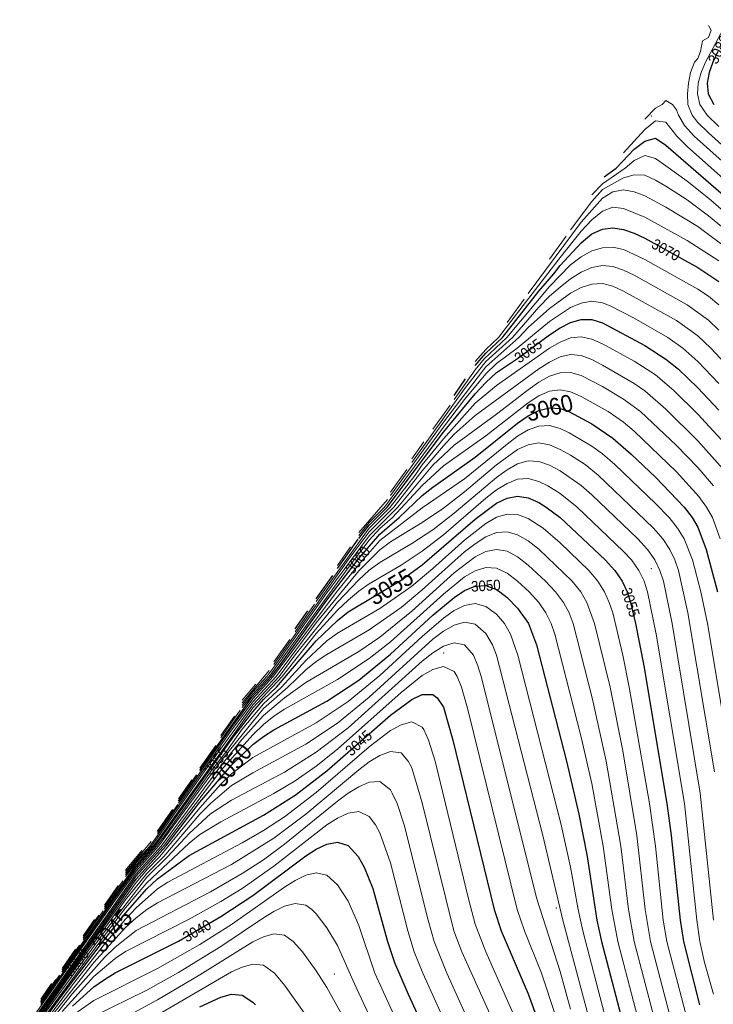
# Model space of a CAD drawing. Header units: metres. Extents: x 295850 to 310263, y 8095845 to 8104014.
# Tile 15 of 77: x 296006 to 296105, y 8096371 to 8096510. Entities that reach past the tile are written whole.
import ezdxf
from ezdxf.enums import TextEntityAlignment as Align

# ---------------------------------------------------------------- set-up
doc = ezdxf.new("R2010")
doc.units = ezdxf.units.M
for name, color, linetype, lineweight in [('C-TOPO-MAJR', 33, 'Continuous', 25), ('C-TOPO-MINR', 253, 'Continuous', 13), ('C-TOPO-PNTS', 8, 'Continuous', 9), ('C-TOPO-TEXT', 33, 'Continuous', 13), ('C-TOPO-TEXT-500', 33, 'Continuous', 13)]:
    doc.layers.add(name, color=color, linetype=linetype, lineweight=lineweight)
doc.styles.add('ARIAL', font='arial.ttf')

# ---------------------------------------------------------------- blocks, each defined once
blk = doc.blocks.new('PUNTOS_TOPOGRAFICOS')
at = {"layer": 'C-TOPO-PNTS'}
for p in [(296095.906, 8096496.275, 3075.85), (296095.906, 8096432.192, 3056.338), (296066.496, 8096420.257, 3045.502), (296082.486, 8096384.15, 3047.756), (296051.029, 8096374.798, 3037.336)]:
    blk.add_point(p, dxfattribs=at)
blk = doc.blocks.new('CURVAS_NIVEL')
at = {"layer": 'C-TOPO-MAJR'}
for points, elevation in [([(296105.32, 8096505.42), (296104.64, 8096503.92), (296104.1, 8096502.42), (296103.81, 8096500.92), (296103.95, 8096499.42), (296104.76, 8096497.92)], 3080), ([(296089.26, 8096487.68), (296090.96, 8096488.92), (296093.49, 8096491.58), (296094.99, 8096492.74), (296096.49, 8096493.13), (296097.99, 8096492.14), (296115.99, 8096476.54)], 3075), ([(296070.99, 8096460.94), (296072.49, 8096462.71), (296074.86, 8096464.92), (296079.99, 8096471.49), (296082.11, 8096473.92), (296082.99, 8096475.12), (296085.99, 8096478.32), (296087.49, 8096479.58), (296088.99, 8096480.27), (296090.49, 8096480.44), (296091.99, 8096480.21), (296093.49, 8096479.69), (296094.99, 8096478.97), (296102.49, 8096474.81), (296105.49, 8096472.85)], 3070), ([(296054.49, 8096436.44), (296055.99, 8096438.33), (296058.53, 8096440.92), (296066.49, 8096451.5), (296070.99, 8096456.95), (296072.49, 8096458.56), (296073.99, 8096459.97), (296076.99, 8096461.96), (296081.49, 8096465.3), (296082.99, 8096466.29), (296084.49, 8096467.06), (296085.99, 8096467.49), (296087.49, 8096467.47), (296088.99, 8096466.99), (296094.99, 8096463.78), (296097.99, 8096461.86), (296099.77, 8096460.42), (296102.49, 8096457.81), (296105.49, 8096454.63)], 3065), ([(296067.99, 8096456.73), (296069.63, 8096459.05)], 3070), ([(296031.99, 8096403.61), (296039.32, 8096413.92), (296042.1, 8096416.92), (296043.26, 8096418.42), (296049.99, 8096427.72), (296054.49, 8096433.61), (296057.49, 8096437.07), (296060.23, 8096439.42), (296063.49, 8096442.56), (296064.99, 8096443.75), (296070.99, 8096447.96), (296076.99, 8096452.78), (296078.49, 8096453.81), (296079.99, 8096454.6), (296081.49, 8096454.97), (296082.99, 8096454.86), (296084.23, 8096454.42), (296087.49, 8096452.7), (296090.49, 8096450.67), (296093.07, 8096448.42), (296096.49, 8096445.15), (296100.56, 8096440.92), (296101.7, 8096439.42), (296102.49, 8096438.08), (296103.7, 8096434.92), (296105.3, 8096428.92)], 3060), ([(296012.49, 8096375.06), (296022.92, 8096389.92), (296025.62, 8096392.92), (296026.77, 8096394.42), (296036.49, 8096408), (296039.49, 8096411.93), (296040.99, 8096413.67), (296042.84, 8096415.42), (296048.49, 8096421.97), (296051.49, 8096424.86), (296052.99, 8096426.06), (296060.49, 8096430.58), (296063.49, 8096432.75), (296070.99, 8096439.22), (296073.99, 8096441.45), (296075.49, 8096442.18), (296076.99, 8096442.47), (296078.49, 8096442.23), (296079.99, 8096441.55), (296081.02, 8096440.92), (296082.99, 8096439.45), (296089.39, 8096433.42), (296090.75, 8096431.92), (296091.79, 8096430.42), (296092.49, 8096428.92), (296092.98, 8096427.42), (296093.69, 8096424.42), (296094.84, 8096418.42), (296098.13, 8096398.92), (296098.74, 8096394.42), (296099.98, 8096382.42), (296100.45, 8096379.42), (296102.73, 8096370.42)], 3055), ([(296051.49, 8096432.21), (296054.43, 8096436.36)], 3065), ([(296048.49, 8096427.94), (296050.81, 8096431.24)], 3065), ([(296007.09, 8096365.92), (296022.99, 8096388.24), (296027.19, 8096392.92), (296031.99, 8096399.14), (296036.49, 8096404.37), (296039.49, 8096407.29), (296040.99, 8096408.42), (296042.49, 8096409.38), (296049.99, 8096413.44), (296054.49, 8096416.4), (296058.99, 8096420.08), (296064.99, 8096425.61), (296067.99, 8096428.12), (296069.49, 8096429.1), (296070.99, 8096429.7), (296072.49, 8096429.79), (296073.99, 8096429.25), (296074.48, 8096428.92), (296075.49, 8096428.13), (296076.99, 8096426.6), (296078.51, 8096424.42), (296079.64, 8096421.42), (296083.89, 8096404.92), (296085.66, 8096397.42), (296086.83, 8096391.42), (296088.21, 8096382.42), (296088.88, 8096379.42), (296095.95, 8096352.42)], 3050), ([(296045.49, 8096423.65), (296047.3, 8096426.23)], 3065), ([(296007.14, 8096364.42), (296012.49, 8096371.78), (296018.49, 8096379.69), (296021.49, 8096383.42), (296024.49, 8096386.86), (296025.99, 8096388.27), (296030.49, 8096391.6), (296040.99, 8096397.28), (296045.49, 8096400.11), (296049.99, 8096403.56), (296058.99, 8096411.45), (296061.99, 8096413.65), (296063.49, 8096414.35), (296064.99, 8096414.39), (296065.59, 8096413.92), (296066.49, 8096412.57), (296067.83, 8096407.92), (296073.67, 8096383.92), (296074.64, 8096380.92), (296078.49, 8096371.98), (296080.71, 8096365.92)], 3045), ([(296028.99, 8096399.29), (296031.57, 8096403)], 3060), ([(296025.99, 8096394.99), (296028.18, 8096398.1)], 3060), ([(296013.99, 8096370.26), (296016.99, 8096372.97), (296018.49, 8096374.03), (296019.99, 8096374.94), (296028.99, 8096379.47), (296034.99, 8096382.93), (296039.49, 8096385.9), (296046.99, 8096391.51), (296048.49, 8096392.45), (296049.99, 8096393.18), (296051.49, 8096393.47), (296052.99, 8096393.01), (296054.42, 8096391.42), (296055.25, 8096389.92), (296056.48, 8096386.92), (296058.57, 8096379.42), (296059.55, 8096376.42), (296061.48, 8096371.92), (296069.73, 8096353.92)], 3040), ([(296021.49, 8096389.44), (296023.84, 8096392.27)], 3060), ([(296009.49, 8096370.74), (296012.18, 8096374.61)], 3055), ([(296031.99, 8096370.14), (296034.99, 8096371.52), (296036.49, 8096371.93), (296037.99, 8096371.8), (296039.49, 8096370.81), (296039.86, 8096370.42)], 3035)]:
    blk.add_lwpolyline(points, dxfattribs=dict(at, elevation=elevation))
at = {"layer": 'C-TOPO-MINR'}
for points, elevation in [([(296106.8, 8096509.92), (296103.59, 8096503.92), (296102.96, 8096502.42), (296102.56, 8096500.92), (296102.45, 8096499.42), (296102.8, 8096497.92), (296103.8, 8096496.42), (296105.49, 8096494.78)], 3079), ([(296103.99, 8096509.11), (296104.39, 8096508.42), (296103.99, 8096507.4), (296103.17, 8096506.92), (296102.86, 8096505.42), (296102.49, 8096504.41), (296102.03, 8096503.92), (296101.44, 8096502.42), (296101.18, 8096500.92), (296101.02, 8096499.42), (296101.1, 8096497.92), (296101.69, 8096496.42), (296102.49, 8096495.36), (296103.99, 8096493.88), (296112.99, 8096485.82)], 3078), ([(296094.99, 8096495.82), (296096.49, 8096497.39), (296097.43, 8096497.92), (296097.99, 8096498.49), (296098.91, 8096497.92), (296099.49, 8096497.18), (296099.75, 8096496.42), (296100.63, 8096494.92), (296102, 8096493.42), (296112.99, 8096483.59)], 3077), ([(296091.99, 8096491.08), (296094.99, 8096494.39), (296096.49, 8096495.59), (296097.99, 8096495.39), (296099.55, 8096493.42), (296101.05, 8096491.92), (296111.18, 8096482.92)], 3076), ([(296087.49, 8096485.14), (296088.99, 8096486.7), (296092.22, 8096488.92), (296093.49, 8096489.97), (296094.99, 8096490.67), (296096.49, 8096490.27), (296097.99, 8096489.24), (296100.99, 8096487.04), (296103.99, 8096484.64), (296112.95, 8096476.92)], 3074), ([(296084.49, 8096480.17), (296087.49, 8096484.19), (296088.99, 8096485.9), (296091.99, 8096487.51), (296093.49, 8096487.96), (296094.99, 8096487.89), (296096.49, 8096487.21), (296097.99, 8096486.34), (296100.99, 8096484.4), (296103.99, 8096482.17), (296108.49, 8096478.45)], 3073), ([(296078.49, 8096471.15), (296085.99, 8096481.23), (296088.99, 8096484.66), (296090.49, 8096485.56), (296091.99, 8096485.84), (296093.49, 8096485.56), (296094.99, 8096484.96), (296097.99, 8096483.38), (296102.49, 8096480.62), (296106.99, 8096477.29)], 3072), ([(296070.99, 8096461.53), (296072.49, 8096463.24), (296074.29, 8096464.92), (296082.99, 8096476.27), (296085.99, 8096479.97), (296087.49, 8096481.56), (296088.99, 8096482.81), (296090.49, 8096483.38), (296091.99, 8096483.18), (296094.99, 8096481.97), (296100.99, 8096478.67), (296105.49, 8096475.8)], 3071), ([(296081.49, 8096476.01), (296083.86, 8096479.29)], 3073), ([(296067.99, 8096456.15), (296070.99, 8096460.34), (296072.26, 8096461.92), (296075.44, 8096464.92), (296081.49, 8096472.16), (296084.49, 8096475.2), (296085.99, 8096476.34), (296087.49, 8096477.18), (296088.99, 8096477.64), (296090.49, 8096477.7), (296091.99, 8096477.37), (296094.99, 8096475.95), (296102.49, 8096471.75), (296103.99, 8096470.75), (296105.49, 8096469.54)], 3069), ([(296061.99, 8096447.22), (296069.49, 8096457.65), (296072.49, 8096461.53), (296076.26, 8096464.92), (296079.99, 8096469.2), (296081.49, 8096470.77), (296082.99, 8096472.07), (296084.49, 8096473.24), (296085.99, 8096474.18), (296087.49, 8096474.83), (296088.99, 8096475.12), (296090.49, 8096474.99), (296091.99, 8096474.47), (296093.49, 8096473.73), (296100.99, 8096469.54), (296103.99, 8096467.36), (296105.49, 8096465.94)], 3068), ([(296058.99, 8096442.54), (296066.49, 8096452.93), (296072.49, 8096460.76), (296077.18, 8096464.92), (296078.49, 8096466.33), (296081.49, 8096469.05), (296084.49, 8096471.21), (296085.99, 8096472), (296087.49, 8096472.49), (296088.99, 8096472.56), (296090.49, 8096472.18), (296091.99, 8096471.5), (296099.49, 8096467.32), (296102.49, 8096465.14), (296104.32, 8096463.42), (296106.99, 8096460.56)], 3067), ([(296054.49, 8096436.88), (296055.99, 8096438.73), (296058.13, 8096440.92), (296066.49, 8096452.22), (296069.49, 8096456.14), (296072.49, 8096459.79), (296073.99, 8096461.23), (296076.93, 8096463.42), (296081.49, 8096467.19), (296084.49, 8096469.16), (296085.99, 8096469.8), (296087.49, 8096470.06), (296088.99, 8096469.85), (296090.11, 8096469.42), (296093.49, 8096467.66), (296098.27, 8096464.92), (296100.36, 8096463.42), (296102.49, 8096461.53), (296105.49, 8096458.43)], 3066), ([(296075.49, 8096467.05), (296077.91, 8096470.34)], 3072), ([(296048.49, 8096427.54), (296055.98, 8096437.92), (296058.92, 8096440.92), (296062.47, 8096445.42), (296063.49, 8096446.91), (296066.49, 8096450.59), (296070.99, 8096455.63), (296073.99, 8096458.14), (296081.49, 8096463.39), (296082.99, 8096464.27), (296084.49, 8096464.87), (296085.99, 8096465.03), (296087.49, 8096464.7), (296088.99, 8096464.03), (296093.49, 8096461.56), (296096.49, 8096459.62), (296099.09, 8096457.42), (296102.49, 8096454.06), (296106.31, 8096449.92)], 3064), ([(296042.49, 8096418.63), (296052.99, 8096433.44), (296055.99, 8096437.39), (296059.46, 8096440.92), (296063.49, 8096446.04), (296066.49, 8096449.56), (296067.99, 8096451.22), (296070.99, 8096453.89), (296079.99, 8096460.47), (296081.49, 8096461.45), (296082.99, 8096462.18), (296084.49, 8096462.51), (296085.99, 8096462.36), (296087.49, 8096461.79), (296088.99, 8096461.02), (296093.49, 8096458.43), (296094.99, 8096457.39), (296097.99, 8096454.79), (296102.49, 8096450.29), (296106.82, 8096445.42)], 3063), ([(296037.99, 8096412.87), (296039.49, 8096414.76), (296041.5, 8096416.92), (296042.63, 8096418.42), (296049.99, 8096428.78), (296055.99, 8096436.84), (296060.04, 8096440.92), (296064.99, 8096446.84), (296067.99, 8096449.69), (296073.99, 8096454.06), (296078.49, 8096457.53), (296079.99, 8096458.59), (296081.49, 8096459.43), (296082.99, 8096459.93), (296084.49, 8096459.96), (296085.99, 8096459.52), (296088.99, 8096457.98), (296091.99, 8096456.21), (296094.4, 8096454.42), (296099.49, 8096449.63), (296102.49, 8096446.5), (296104.74, 8096443.92)], 3062), ([(296037.99, 8096412.53), (296039.49, 8096414.44), (296041.8, 8096416.92), (296052.99, 8096432.32), (296055.99, 8096436.23), (296057.49, 8096437.88), (296059.28, 8096439.42), (296063.49, 8096443.98), (296066.49, 8096446.74), (296072.49, 8096451.01), (296078.49, 8096455.69), (296079.99, 8096456.64), (296081.49, 8096457.3), (296082.99, 8096457.51), (296084.49, 8096457.22), (296085.99, 8096456.56), (296089.8, 8096454.42), (296091.99, 8096452.92), (296093.49, 8096451.66), (296099.49, 8096445.89), (296102.66, 8096442.42), (296103.75, 8096440.92), (296104.57, 8096439.42), (296105.66, 8096436.42)], 3061), ([(296064.99, 8096451.95), (296067.43, 8096455.35)], 3069), ([(296028.99, 8096398.98), (296036.49, 8096409.69), (296039.49, 8096413.78), (296042.4, 8096416.92), (296051.49, 8096429.07), (296054.49, 8096432.79), (296057.49, 8096436.17), (296063.49, 8096440.78), (296069.49, 8096444.92), (296075.49, 8096449.83), (296076.99, 8096450.94), (296078.49, 8096451.84), (296079.99, 8096452.39), (296081.49, 8096452.45), (296082.99, 8096452.04), (296084.3, 8096451.42), (296087.49, 8096449.53), (296088.99, 8096448.43), (296090.75, 8096446.92), (296096.49, 8096441.43), (296098.42, 8096439.42), (296099.64, 8096437.92), (296100.56, 8096436.42), (296101.74, 8096433.42), (296102.92, 8096428.92), (296103.85, 8096424.42), (296107.13, 8096404.92)], 3059), ([(296061.99, 8096447.72), (296063.72, 8096450.14)], 3069), ([(296021.49, 8096388.88), (296022.99, 8096390.79), (296024.9, 8096392.92), (296026.01, 8096394.42), (296036.49, 8096409.32), (296039.49, 8096413.35), (296042.79, 8096416.92), (296048.49, 8096424.53), (296054.49, 8096431.89), (296057.49, 8096434.86), (296058.99, 8096435.97), (296063.49, 8096438.74), (296066.49, 8096440.75), (296069.49, 8096443.07), (296073.99, 8096446.87), (296076.99, 8096449.04), (296078.49, 8096449.74), (296079.99, 8096449.99), (296081.49, 8096449.73), (296082.99, 8096449.08), (296084.49, 8096448.26), (296086.53, 8096446.92), (296088.4, 8096445.42), (296096.24, 8096437.92), (296097.53, 8096436.42), (296098.52, 8096434.92), (296099.23, 8096433.42), (296099.75, 8096431.92), (296101.1, 8096425.92), (296104.88, 8096403.42)], 3058), ([(296021.49, 8096388.6), (296022.99, 8096390.53), (296025.14, 8096392.92), (296026.26, 8096394.42), (296033.49, 8096404.69), (296039.49, 8096412.93), (296043.22, 8096416.92), (296045.49, 8096419.99), (296051.49, 8096427.47), (296054.49, 8096430.61), (296055.99, 8096431.97), (296057.49, 8096433.06), (296061.99, 8096435.73), (296064.99, 8096437.71), (296067.99, 8096440.04), (296073.99, 8096445.12), (296075.49, 8096446.2), (296076.99, 8096447.03), (296078.49, 8096447.44), (296079.99, 8096447.36), (296081.49, 8096446.83), (296082.99, 8096446.03), (296085.99, 8096443.95), (296087.49, 8096442.64), (296093.99, 8096436.42), (296095.36, 8096434.92), (296096.42, 8096433.42), (296097.14, 8096431.92), (296097.65, 8096430.42), (296098.86, 8096424.42), (296102.85, 8096400.42), (296104.71, 8096382.42)], 3057), ([(296058.99, 8096443.01), (296061.3, 8096446.22)], 3068), ([(296018.49, 8096384), (296022.71, 8096389.92), (296025.38, 8096392.92), (296026.52, 8096394.42), (296039.49, 8096412.5), (296043.65, 8096416.92), (296048.49, 8096423.03), (296051.49, 8096426.31), (296052.99, 8096427.75), (296054.49, 8096429), (296055.99, 8096430.06), (296060.49, 8096432.69), (296063.49, 8096434.67), (296066.49, 8096437), (296072.49, 8096442.18), (296073.99, 8096443.33), (296075.49, 8096444.26), (296076.99, 8096444.84), (296078.49, 8096444.94), (296079.99, 8096444.55), (296081.27, 8096443.92), (296082.99, 8096442.84), (296085.4, 8096440.92), (296091.99, 8096434.62), (296093.09, 8096433.42), (296094.17, 8096431.92), (296094.91, 8096430.42), (296095.39, 8096428.92), (296096.6, 8096422.92), (296100.6, 8096398.92), (296102.35, 8096382.42), (296102.79, 8096379.42), (296103.46, 8096376.42), (296104.73, 8096371.92)], 3056), ([(296054.49, 8096437.31), (296058.55, 8096441.98)], 3067), ([(296009.49, 8096370.49), (296019.99, 8096385.57), (296022.99, 8096389.69), (296025.86, 8096392.92), (296027.03, 8096394.42), (296033.49, 8096403.44), (296035.83, 8096406.42), (296037.99, 8096409.45), (296040.99, 8096413.04), (296043.54, 8096415.42), (296046.99, 8096419.21), (296049.99, 8096421.98), (296051.49, 8096423.06), (296057.49, 8096426.57), (296061.99, 8096429.71), (296064.99, 8096432.22), (296069.49, 8096436.24), (296072.49, 8096438.6), (296073.99, 8096439.46), (296075.49, 8096439.91), (296076.99, 8096439.85), (296078.49, 8096439.29), (296080.59, 8096437.92), (296082.99, 8096435.87), (296087.06, 8096431.92), (296088.35, 8096430.42), (296089.31, 8096428.92), (296089.97, 8096427.42), (296090.46, 8096425.92), (296091.9, 8096419.92), (296092.8, 8096415.42), (296095.64, 8096398.92), (296096.5, 8096392.92), (296097.61, 8096382.42), (296098.12, 8096379.42), (296102.02, 8096364.42)], 3054), ([(296006.49, 8096365.94), (296019.99, 8096385.24), (296022.99, 8096389.34), (296026.15, 8096392.92), (296034.99, 8096404.92), (296040.99, 8096412.4), (296044.46, 8096415.42), (296046.99, 8096417.86), (296048.49, 8096419.03), (296049.99, 8096420.06), (296055.99, 8096423.51), (296060.49, 8096426.67), (296063.49, 8096429.18), (296069.49, 8096434.55), (296070.99, 8096435.72), (296072.49, 8096436.69), (296073.99, 8096437.29), (296075.49, 8096437.41), (296076.99, 8096436.99), (296078.49, 8096436.12), (296079.99, 8096434.96), (296084.72, 8096430.42), (296085.93, 8096428.92), (296086.8, 8096427.42), (296087.87, 8096424.42), (296090.09, 8096415.42), (296091.86, 8096406.42), (296093.86, 8096394.42), (296095.05, 8096383.92), (296095.8, 8096379.42), (296100.99, 8096359.54)], 3053), ([(296006.68, 8096365.92), (296022.99, 8096388.99), (296026.5, 8096392.92), (296034.99, 8096404.26), (296037.99, 8096408.06), (296040.99, 8096411.38), (296043.99, 8096413.91), (296046.99, 8096416.09), (296054.49, 8096420.46), (296057.49, 8096422.49), (296061.99, 8096426.15), (296067.99, 8096431.58), (296070.99, 8096433.87), (296072.49, 8096434.62), (296073.99, 8096434.92), (296075.49, 8096434.65), (296076.99, 8096433.85), (296078.49, 8096432.7), (296080.94, 8096430.42), (296082.35, 8096428.92), (296083.47, 8096427.42), (296084.27, 8096425.92), (296084.83, 8096424.42), (296087.56, 8096413.92), (296089.54, 8096404.92), (296091.61, 8096392.92), (296092.68, 8096383.92), (296093.49, 8096379.42), (296099.77, 8096355.42)], 3052), ([(296051.49, 8096432.64), (296053.35, 8096435.28)], 3066), ([(296006.89, 8096365.92), (296022.99, 8096388.65), (296026.85, 8096392.92), (296034.99, 8096403.6), (296039.49, 8096408.67), (296040.99, 8096410.11), (296042.49, 8096411.32), (296043.99, 8096412.3), (296051.49, 8096416.5), (296055.99, 8096419.45), (296058.99, 8096421.82), (296066.49, 8096428.6), (296069.49, 8096431.01), (296070.99, 8096431.89), (296072.49, 8096432.35), (296073.99, 8096432.26), (296075.49, 8096431.57), (296076.99, 8096430.44), (296078.62, 8096428.92), (296079.97, 8096427.42), (296081, 8096425.92), (296081.72, 8096424.42), (296082.24, 8096422.92), (296085.99, 8096408.34), (296087.49, 8096401.77), (296089.12, 8096392.92), (296090.31, 8096383.92), (296091.19, 8096379.42), (296097.85, 8096353.92)], 3051), ([(296007.3, 8096365.92), (296016.99, 8096379.6), (296022.99, 8096387.74), (296024.49, 8096389.55), (296026.34, 8096391.42), (296031.99, 8096398.34), (296034.99, 8096401.69), (296036.49, 8096403.15), (296039.49, 8096405.45), (296048.49, 8096410.38), (296052.99, 8096413.36), (296057.49, 8096417.04), (296063.49, 8096422.59), (296066.49, 8096425.19), (296067.99, 8096426.25), (296069.49, 8096426.99), (296070.99, 8096427.26), (296072.49, 8096426.84), (296073.99, 8096425.73), (296075.11, 8096424.42), (296075.99, 8096422.92), (296077.04, 8096419.92), (296083.16, 8096395.92), (296084.49, 8096389.92), (296085.55, 8096383.92), (296086.2, 8096380.92), (296093.65, 8096352.42)], 3049), ([(296045.49, 8096423.26), (296048.23, 8096427.16)], 3064), ([(296007.51, 8096365.92), (296013.99, 8096375.06), (296021.49, 8096385.31), (296024.49, 8096389.04), (296026.89, 8096391.42), (296031.99, 8096397.43), (296033.49, 8096398.96), (296036.49, 8096401.48), (296039.49, 8096403.28), (296046.99, 8096407.33), (296051.49, 8096410.32), (296055.99, 8096413.99), (296064.99, 8096422.19), (296066.49, 8096423.33), (296067.99, 8096424.19), (296069.49, 8096424.6), (296070.99, 8096424.31), (296072.49, 8096423.03), (296073.43, 8096421.42), (296074, 8096419.92), (296080.57, 8096394.42), (296083.39, 8096382.42), (296092.95, 8096346.42)], 3048), ([(296042.49, 8096418.99), (296044.72, 8096422.15)], 3064), ([(296006.58, 8096364.42), (296018.49, 8096380.79), (296024.49, 8096388.52), (296027.45, 8096391.42), (296030.49, 8096394.68), (296033.49, 8096397.47), (296036.49, 8096399.41), (296043.99, 8096403.39), (296048.49, 8096406.2), (296052.99, 8096409.66), (296063.49, 8096419.09), (296064.99, 8096420.26), (296066.49, 8096421.2), (296067.99, 8096421.69), (296069.49, 8096421.42), (296070.74, 8096419.92), (296071.36, 8096418.42), (296071.81, 8096416.92), (296079.72, 8096385.42), (296082.99, 8096375.17), (296084.49, 8096369.8)], 3047), ([(296006.86, 8096364.42), (296018.49, 8096380.24), (296021.49, 8096384.16), (296024.49, 8096387.73), (296030.49, 8096393.34), (296031.99, 8096394.54), (296034.99, 8096396.36), (296042.49, 8096400.34), (296045.49, 8096402.16), (296048.49, 8096404.23), (296051.49, 8096406.61), (296060.49, 8096414.64), (296063.49, 8096417.04), (296064.99, 8096417.91), (296066.49, 8096418.36), (296067.99, 8096417.63), (296068.44, 8096416.92), (296069.06, 8096415.42), (296069.9, 8096412.42), (296076.94, 8096383.92), (296077.98, 8096380.92), (296080.38, 8096374.92), (296082.34, 8096368.92)], 3046), ([(296037.99, 8096413.21), (296041.83, 8096417.75)], 3063), ([(296037.99, 8096413.55), (296039.91, 8096415.83)], 3064), ([(296034.99, 8096408.26), (296037.72, 8096412.15)], 3061), ([(296034.99, 8096408.59), (296036.9, 8096411.32)], 3062), ([(296007.42, 8096364.42), (296013.99, 8096373.28), (296018.49, 8096379.01), (296021.49, 8096382.56), (296022.99, 8096384.15), (296025.99, 8096386.85), (296027.49, 8096387.79), (296037.99, 8096393.37), (296040.99, 8096395.13), (296043.99, 8096397.07), (296048.49, 8096400.5), (296055.99, 8096406.98), (296058.99, 8096409.27), (296060.49, 8096410.09), (296061.99, 8096410.48), (296063.49, 8096409.73), (296063.7, 8096409.42), (296064.39, 8096407.92), (296065.3, 8096404.92), (296070.03, 8096385.42), (296070.99, 8096381.87), (296072.48, 8096377.92), (296077.82, 8096365.92)], 3044), ([(296031.99, 8096403.94), (296034.25, 8096407.17)], 3061), ([(296010.99, 8096368.85), (296016.99, 8096376.44), (296021.49, 8096381.38), (296022.99, 8096382.77), (296024.49, 8096383.94), (296025.99, 8096384.86), (296036.49, 8096390.31), (296042.49, 8096394.02), (296046.99, 8096397.43), (296054.49, 8096403.72), (296055.99, 8096404.83), (296057.49, 8096405.72), (296058.99, 8096406.31), (296060.49, 8096406.1), (296061.51, 8096404.92), (296061.99, 8096403.99), (296063.49, 8096399.02), (296067.98, 8096380.92), (296069.08, 8096377.92), (296075.49, 8096363.73)], 3043), ([(296006.8, 8096362.92), (296013.99, 8096372.05), (296018.49, 8096377.14), (296019.99, 8096378.61), (296022.99, 8096380.97), (296033.49, 8096386.42), (296037.99, 8096389.03), (296040.99, 8096390.97), (296043.99, 8096393.17), (296051.49, 8096399.26), (296052.99, 8096400.38), (296054.49, 8096401.3), (296055.99, 8096401.98), (296057.49, 8096402.06), (296058.99, 8096400.86), (296059.25, 8096400.42), (296059.94, 8096398.92), (296060.93, 8096395.92), (296064.3, 8096382.42), (296065.16, 8096379.42), (296066.97, 8096374.92), (296075.81, 8096355.42)], 3042), ([(296028.99, 8096399.6), (296030.85, 8096402.28)], 3061), ([(296025.99, 8096394.7), (296028.87, 8096398.8)], 3059), ([(296012.49, 8096369.47), (296016.99, 8096374.44), (296019.99, 8096376.98), (296021.49, 8096377.97), (296030.49, 8096382.54), (296034.99, 8096385.07), (296037.99, 8096386.92), (296042.49, 8096390.09), (296049.99, 8096395.94), (296051.49, 8096396.87), (296052.99, 8096397.59), (296054.49, 8096397.8), (296055.99, 8096397.08), (296056.86, 8096395.92), (296057.49, 8096394.78), (296058.99, 8096390.54), (296061.43, 8096380.92), (296062.35, 8096377.92), (296063.55, 8096374.92), (296073.76, 8096352.42)], 3041), ([(296021.49, 8096389.16), (296025.13, 8096393.56)], 3059), ([(296013.99, 8096368.94), (296016.99, 8096371.05), (296025.99, 8096375.6), (296031.99, 8096378.97), (296036.49, 8096381.79), (296043.99, 8096387.11), (296045.49, 8096388.04), (296046.99, 8096388.78), (296048.49, 8096389.13), (296049.99, 8096388.79), (296051.49, 8096387.4), (296052.99, 8096385.11), (296054.49, 8096381.68), (296056.75, 8096374.92), (296066.33, 8096353.92)], 3039), ([(296018.49, 8096384.28), (296021.08, 8096388.01)], 3057), ([(296018.49, 8096384.56), (296020.42, 8096387.35)], 3058), ([(296016.99, 8096368.82), (296024.49, 8096372.53), (296028.99, 8096375.03), (296034.99, 8096378.71), (296040.99, 8096382.75), (296042.49, 8096383.67), (296043.99, 8096384.4), (296045.49, 8096384.79), (296046.99, 8096384.54), (296047.86, 8096383.92), (296048.49, 8096383.31), (296049.99, 8096381.35), (296051.49, 8096378.82), (296053.89, 8096373.42), (296062.27, 8096355.42)], 3038), ([(296015.49, 8096379.66), (296018.32, 8096383.74)], 3056), ([(296015.49, 8096379.93), (296017.7, 8096383.13)], 3057), ([(296015.49, 8096380.2), (296017.09, 8096382.51)], 3058), ([(296021.49, 8096368.68), (296025.99, 8096371.12), (296031.99, 8096374.67), (296039.49, 8096379.36), (296040.99, 8096380.05), (296042.49, 8096380.47), (296043.99, 8096380.28), (296045.23, 8096379.42), (296046.54, 8096377.92), (296048.49, 8096375.25), (296049.99, 8096372.88), (296052.99, 8096367.46)], 3037), ([(296012.49, 8096375.32), (296014.97, 8096378.9)], 3056), ([(296012.49, 8096375.59), (296014.38, 8096378.3)], 3057), ([(296022.99, 8096367.21), (296036.49, 8096375.09), (296037.99, 8096375.76), (296039.49, 8096376.18), (296040.99, 8096376.04), (296042.58, 8096374.92), (296043.99, 8096373.21), (296046.99, 8096368.96)], 3036), ([(296009.49, 8096370.99), (296011.6, 8096374.03)], 3056), ([(296009.49, 8096371.25), (296011.02, 8096373.45)], 3057)]:
    blk.add_lwpolyline(points, dxfattribs=dict(at, elevation=elevation))
at = {"layer": 'C-TOPO-TEXT', "style": 'ARIAL', "width": 0.9}
for s, rotation, p in [('3060', 14.1967, (296081.49, 8096454.97)), ('3055', 30.5296, (296058.99, 8096429.63)), ('3050', 49.8776, (296036.49, 8096404.37)), ('3045', 48.9113, (296019.56, 8096380.92))]:
    blk.add_text(s, height=2.4, rotation=rotation, dxfattribs=at).set_placement(p, align=Align.MIDDLE_CENTER)
at = {"layer": 'C-TOPO-TEXT-500', "style": 'ARIAL', "width": 0.9}
for s, rotation, p in [('3080', 62.6548, (296105.49, 8096505.71)), ('3070', -28.8393, (296097.99, 8096477.34)), ('3065', 35.6477, (296078.49, 8096463.04)), ('3060', 52.0854, (296054.36, 8096433.42)), ('3050', 3.3997, (296072.49, 8096429.79)), ('3055', -71.9645, (296092.98, 8096427.42)), ('3045', 41.8997, (296054.49, 8096407.51)), ('3055', 51.7482, (296034.33, 8096404.92)), ('3040', 29.5742, (296031.6, 8096380.92)), ('3050', 52.1882, (296014.54, 8096376.42))]:
    blk.add_text(s, height=1.5, rotation=rotation, dxfattribs=at).set_placement(p, align=Align.MIDDLE_CENTER)

msp = doc.modelspace()

# ---------------------------------------------------------------- block references
at = {"layer": 'C-TOPO-MAJR'}
msp.add_blockref('CURVAS_NIVEL', (0, 0), dxfattribs=at)
at = {"layer": 'C-TOPO-PNTS'}
msp.add_blockref('PUNTOS_TOPOGRAFICOS', (0, 0), dxfattribs=at)

doc.saveas('drawing.dxf')
